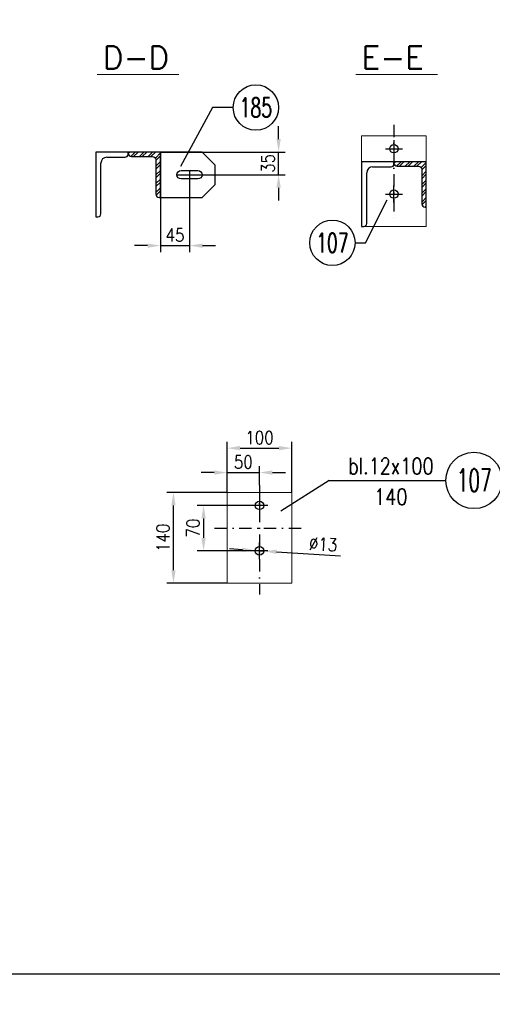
# Model space of a CAD drawing. Header units: millimetres. Extents: x -34919 to 306996, y -293018 to -145733.
# Tile 208 of 256: x 86195 to 86925, y -196130 to -194610. Entities that reach past the tile are written whole.
import ezdxf
from ezdxf.enums import TextEntityAlignment as Align

# ---------------------------------------------------------------- set-up
doc = ezdxf.new("R2010")
doc.units = ezdxf.units.MM
doc.header["$LTSCALE"] = 3
doc.linetypes.add('DASHDOT', pattern=[25.4, 12.7, -6.35, 0, -6.35])
for name, color, linetype in [('CIENKA', 4, 'Continuous'), ('K-wypełnienia', 8, 'Continuous'), ('poziome 1', 7, 'Continuous'), ('Prz', 5, 'Continuous'), ('slupki', 7, 'Continuous')]:
    doc.layers.add(name, color=color, linetype=linetype)
doc.layers.add('OPISY', color=2, linetype='Continuous', lineweight=13)
doc.layers.add('SIATKA', color=5, linetype='Continuous', lineweight=18)
doc.styles.add('NOVE3', font='romans.shx', dxfattribs={"width": 0.7})
doc.styles.add('R20', font='romans.shx', dxfattribs={"width": 0.85})
doc.styles.add('R50', font='romans.shx', dxfattribs={"width": 0.85, "height": 50})
doc.styles.add('ROMANS', font='romans.shx')
doc.styles.add('WYMIARY', font='ROMANS.shx', dxfattribs={"width": 0.75, "oblique": 15})
doc.dimstyles.new('Skala 1_10', dxfattribs={"dimscale": 10, "dimtxt": 2, "dimasz": 2, "dimexe": 1, "dimexo": 0, "dimtad": 1, "dimdec": 0, "dimdsep": 46, "dimtxsty": 'R20', "dimcen": 0, "dimclrd": 4, "dimclre": 4, "dimclrt": 3, "dimadec": 0, "dimazin": 0, "dimtfac": 1, "dimtdec": 0, "dimtix": 1, "dimtmove": 0, "dimatfit": 2, "dimfxl": 1, "dimtolj": 1, "dimtzin": 0, "dimarcsym": 0})
pattern_1 = [(45, (-2307.465, -193359.923), (-6.7351921, 6.7351921), []), (45, (-2302.975, -193359.923), (-6.7351921, 6.7351921), [])]
pattern_2 = [(45, (-2718.213, -193345.048), (-6.7351921, 6.7351921), []), (45, (-2713.723, -193345.048), (-6.7351921, 6.7351921), [])]

# ---------------------------------------------------------------- blocks, each defined once
blk = doc.blocks.new('*D1370')
at = {"layer": 'Defpoints', "color": 0, "transparency": 16777216}
for p in [(86432.8, -195339.9), (86515.7, -195339.9), (86515.7, -195479.9)]:
    blk.add_point(p, dxfattribs=at)
at = {"layer": 'SIATKA', "color": 4, "lineweight": -2, "transparency": 16777216}
for p, q in [((86515.7, -195339.9), (86422.8, -195339.9)), ((86432.8, -195459.9), (86432.8, -195359.9)), ((86515.7, -195479.9), (86422.8, -195479.9))]:
    blk.add_line(p, q, dxfattribs=at)
at = {"layer": 'SIATKA', "color": 4, "transparency": 16777216}
for points in [[(86429.5, -195359.9), (86436.1, -195359.9), (86432.8, -195339.9)], [(86429.5, -195459.9), (86436.1, -195459.9), (86432.8, -195479.9)]]:
    blk.add_solid(points, dxfattribs=at)
at = {"layer": 'SIATKA', "color": 3, "transparency": 16777216, "insert": (86416.6, -195409.9), "char_height": 20, "attachment_point": 5, "rotation": 90, "style": 'R20'}
blk.add_mtext('\\A1;140', dxfattribs=at)
blk = doc.blocks.new('*D1371')
at = {"layer": 'Defpoints', "color": 0, "transparency": 16777216}
for p in [(86615.7, -195271.5), (86515.7, -195339.9), (86615.7, -195339.9)]:
    blk.add_point(p, dxfattribs=at)
at = {"layer": 'SIATKA', "color": 4, "lineweight": -2, "transparency": 16777216}
for p, q in [((86515.7, -195339.9), (86515.7, -195261.5)), ((86615.7, -195339.9), (86615.7, -195261.5)), ((86535.7, -195271.5), (86595.7, -195271.5))]:
    blk.add_line(p, q, dxfattribs=at)
at = {"layer": 'SIATKA', "color": 4, "transparency": 16777216}
for points in [[(86535.7, -195268.1), (86535.7, -195274.8), (86515.7, -195271.5)], [(86595.7, -195268.1), (86595.7, -195274.8), (86615.7, -195271.5)]]:
    blk.add_solid(points, dxfattribs=at)
at = {"layer": 'SIATKA', "color": 3, "lineweight": 0, "transparency": 16777216, "insert": (86565.7, -195255.2), "char_height": 20, "attachment_point": 5, "style": 'R20'}
blk.add_mtext('\\A1;100', dxfattribs=at)
blk = doc.blocks.new('*D1372')
at = {"layer": 'Defpoints', "color": 0, "transparency": 16777216}
for p in [(86552.7, -195359.9), (86479.3, -195429.9), (86552.7, -195429.9)]:
    blk.add_point(p, dxfattribs=at)
at = {"layer": 'SIATKA', "color": 4, "lineweight": -2, "transparency": 16777216}
for p, q in [((86552.7, -195359.9), (86469.3, -195359.9)), ((86479.3, -195379.9), (86479.3, -195409.9)), ((86552.7, -195429.9), (86469.3, -195429.9))]:
    blk.add_line(p, q, dxfattribs=at)
at = {"layer": 'SIATKA', "color": 4, "transparency": 16777216}
for points in [[(86476, -195379.9), (86482.7, -195379.9), (86479.3, -195359.9)], [(86476, -195409.9), (86482.7, -195409.9), (86479.3, -195429.9)]]:
    blk.add_solid(points, dxfattribs=at)
at = {"layer": 'SIATKA', "color": 3, "transparency": 16777216, "insert": (86463.1, -195394.9), "char_height": 20, "attachment_point": 5, "rotation": 90, "style": 'R20'}
blk.add_mtext('\\A1;70', dxfattribs=at)
blk = doc.blocks.new('*D1373')
at = {"layer": 'Defpoints', "color": 0, "transparency": 16777216}
for p in [(86565.7, -195309.2), (86565.7, -195328.4), (86515.7, -195339.9)]:
    blk.add_point(p, dxfattribs=at)
at = {"layer": 'SIATKA', "color": 4, "lineweight": -2, "transparency": 16777216}
for p, q in [((86515.7, -195339.9), (86515.7, -195299.2)), ((86565.7, -195328.4), (86565.7, -195299.2)), ((86495.7, -195309.2), (86475.7, -195309.2)), ((86515.7, -195309.2), (86565.7, -195309.2)), ((86585.7, -195309.2), (86605.7, -195309.2))]:
    blk.add_line(p, q, dxfattribs=at)
at = {"layer": 'SIATKA', "color": 4, "transparency": 16777216}
for points in [[(86495.7, -195305.8), (86495.7, -195312.5), (86515.7, -195309.2)], [(86585.7, -195305.8), (86585.7, -195312.5), (86565.7, -195309.2)]]:
    blk.add_solid(points, dxfattribs=at)
at = {"layer": 'SIATKA', "color": 3, "transparency": 16777216, "insert": (86540.7, -195292.9), "char_height": 20, "attachment_point": 5, "style": 'R20'}
blk.add_mtext('\\A1;50', dxfattribs=at)
blk = doc.blocks.new('*D1374')
at = {"layer": 'Defpoints', "color": 0, "transparency": 16777216}
for p in [(86559.2, -195429.5), (86572.2, -195430.3)]:
    blk.add_point(p, dxfattribs=at)
at = {"layer": 'SIATKA', "color": 4, "lineweight": -2, "transparency": 16777216}
for p, q in [((86539.2, -195428.2), (86519.3, -195427)), ((86559.2, -195429.5), (86572.2, -195430.3)), ((86592.1, -195431.5), (86690.6, -195437.6))]:
    blk.add_line(p, q, dxfattribs=at)
at = {"layer": 'SIATKA', "color": 4, "transparency": 16777216}
for points in [[(86539.4, -195424.9), (86539, -195431.6), (86559.2, -195429.5)], [(86592.3, -195428.2), (86591.9, -195434.8), (86572.2, -195430.3)]]:
    blk.add_solid(points, dxfattribs=at)
at = {"layer": 'SIATKA', "color": 3, "transparency": 16777216, "insert": (86664, -195419.7), "char_height": 20, "attachment_point": 5, "rotation": 356.4557, "style": 'R20'}
blk.add_mtext('\\A1;∅13', dxfattribs=at)
blk = doc.blocks.new('A$C0ED537D3')
at = {"layer": 'poziome 1', "color": 2, "extrusion": (0, 1, 0)}
blk.add_lwpolyline([(0, 0), (-50, 0)], dxfattribs=at)
at = {"layer": 'poziome 1', "color": 2, "extrusion": (-1, 0, 0)}
blk.add_lwpolyline([(3.5, 0), (0, 0)], dxfattribs=at)
for points, elevation in [([(0, 0), (100, 0)], -50), ([(95.5, 0), (17, 0)], -42)]:
    blk.add_lwpolyline(points, dxfattribs=dict(at, elevation=elevation))
at = {"layer": 'poziome 1', "color": 2, "extrusion": (0, 1, 0)}
for points, elevation in [([(-33, 0), (-4.5, 0)], -8), ([(-50, 0), (-46.5, 0)], -100)]:
    blk.add_lwpolyline(points, dxfattribs=dict(at, elevation=elevation))
at = {"layer": 'poziome 1', "color": 2, "extrusion": (0, 0, -1)}
for centre, radius, start, end in [((-4.5, -3.5), 4.5, 270, 0), ((-33, -17), 9, 90, 180), ((-46.5, -95.5), 4.5, 270, 0)]:
    blk.add_arc(centre, radius, start, end, dxfattribs=at)
blk = doc.blocks.new('*D1377')
at = {"layer": 'Defpoints', "color": 0, "transparency": 16777216}
for p in [(86412.7, -194814.6, 0), (86595.2, -194814.6), (86438.2, -194849.6)]:
    blk.add_point(p, dxfattribs=at)
at = {"layer": 'SIATKA', "color": 4, "lineweight": -2, "transparency": 16777216}
for p, q in [((86595.2, -194794.6), (86595.2, -194774.6)), ((86412.7, -194814.6), (86605.2, -194814.6)), ((86595.2, -194849.6), (86595.2, -194814.6)), ((86438.2, -194849.6), (86605.2, -194849.6)), ((86595.2, -194869.6), (86595.2, -194889.6))]:
    blk.add_line(p, q, dxfattribs=at)
at = {"layer": 'SIATKA', "color": 4, "transparency": 16777216}
for points in [[(86591.9, -194794.6), (86598.6, -194794.6), (86595.2, -194814.6)], [(86591.9, -194869.6), (86598.6, -194869.6), (86595.2, -194849.6)]]:
    blk.add_solid(points, dxfattribs=at)
at = {"layer": 'SIATKA', "color": 3, "transparency": 16777216, "insert": (86579, -194832.1), "char_height": 20, "attachment_point": 5, "rotation": 90, "style": 'R20'}
blk.add_mtext('\\A1;35', dxfattribs=at)
blk = doc.blocks.new('*D1378')
at = {"layer": 'Defpoints', "color": 0, "transparency": 16777216}
for p in [(86457.7, -194843.1), (86412.7, -194884.6), (86457.7, -194959)]:
    blk.add_point(p, dxfattribs=at)
at = {"layer": 'SIATKA', "color": 4, "lineweight": -2, "transparency": 16777216}
for p, q in [((86457.7, -194843.1), (86457.7, -194969)), ((86412.7, -194884.6), (86412.7, -194969)), ((86392.7, -194959), (86372.7, -194959)), ((86412.7, -194959), (86457.7, -194959)), ((86477.7, -194959), (86497.7, -194959))]:
    blk.add_line(p, q, dxfattribs=at)
at = {"layer": 'SIATKA', "color": 4, "transparency": 16777216}
for points in [[(86392.7, -194955.7), (86392.7, -194962.4), (86412.7, -194959)], [(86477.7, -194955.7), (86477.7, -194962.4), (86457.7, -194959)]]:
    blk.add_solid(points, dxfattribs=at)
at = {"layer": 'SIATKA', "color": 3, "transparency": 16777216, "insert": (86435.2, -194942.8), "char_height": 20, "attachment_point": 5, "style": 'R20'}
blk.add_mtext('\\A1;45', dxfattribs=at)

msp = doc.modelspace()

# ---------------------------------------------------------------- hatches: boundary and pattern name
at = {"layer": 'slupki'}
h = msp.add_hatch(dxfattribs=at)
h.set_pattern_fill('ANSI32', angle=360)
h.set_pattern_definition(pattern_2)
edge = h.paths.add_edge_path()
edge.add_line((86362.695, -194814.603), (86312.695, -194814.603))
edge = h.paths.add_edge_path()
edge.add_line((86329.695, -194822.603), (86358.195, -194822.603))
edge = h.paths.add_edge_path()
edge.add_line((86320.695, -194910.103), (86320.695, -194831.603))
edge = h.paths.add_edge_path()
edge.add_line((86312.695, -194814.603), (86312.695, -194914.603))
edge = h.paths.add_edge_path()
edge.add_ellipse((86329.695, -194831.603), major_axis=(0, 9), ratio=1, start_angle=360, end_angle=450, ccw=False)
edge = h.paths.add_edge_path()
edge.add_ellipse((86316.195, -194910.103), major_axis=(0, 4.5), ratio=1, start_angle=180, end_angle=270, ccw=False)
edge = h.paths.add_edge_path()
edge.add_line((86312.695, -194914.603), (86316.195, -194914.603))
edge = h.paths.add_edge_path()
edge.add_ellipse((86358.195, -194818.103), major_axis=(0, 4.5), ratio=1, start_angle=180, end_angle=270, ccw=False)
edge = h.paths.add_edge_path()
edge.add_line((86362.695, -194818.103), (86362.695, -194814.603))
h = msp.add_hatch(dxfattribs=at)
h.set_pattern_fill('ANSI32', angle=360)
h.set_pattern_definition(pattern_2)
h.paths.add_polyline_path([(86363.067, -194814.603, 0.53206336), (86367.783, -194821.603), (86400.606, -194821.603, -0.41421356), (86405.695, -194826.692), (86405.695, -194879.515, 0.53206336), (86412.695, -194884.231), (86412.695, -194814.603)])
h = msp.add_hatch(dxfattribs=at)
h.set_pattern_fill('ANSI32', angle=360)
h.set_pattern_definition(pattern_1)
edge = h.paths.add_edge_path()
edge.add_line((86773.443, -194829.478), (86723.443, -194829.478))
edge = h.paths.add_edge_path()
edge.add_line((86740.443, -194837.478), (86768.943, -194837.478))
edge = h.paths.add_edge_path()
edge.add_line((86731.443, -194924.978), (86731.443, -194846.478))
edge = h.paths.add_edge_path()
edge.add_line((86723.443, -194829.478), (86723.443, -194929.478))
edge = h.paths.add_edge_path()
edge.add_ellipse((86740.443, -194846.478), major_axis=(0, 9), ratio=1, start_angle=360, end_angle=450, ccw=False)
edge = h.paths.add_edge_path()
edge.add_ellipse((86726.943, -194924.978), major_axis=(0, 4.5), ratio=1, start_angle=180, end_angle=270, ccw=False)
edge = h.paths.add_edge_path()
edge.add_line((86723.443, -194929.478), (86726.943, -194929.478))
edge = h.paths.add_edge_path()
edge.add_ellipse((86768.943, -194832.978), major_axis=(0, 4.5), ratio=1, start_angle=180, end_angle=270, ccw=False)
edge = h.paths.add_edge_path()
edge.add_line((86773.443, -194832.978), (86773.443, -194829.478))
h = msp.add_hatch(dxfattribs=at)
h.set_pattern_fill('ANSI32', angle=360)
h.set_pattern_definition(pattern_1)
h.paths.add_polyline_path([(86773.443, -194829.478), (86773.443, -194831.39, 0.41421356), (86778.531, -194836.478), (86811.354, -194836.478, -0.41421356), (86816.443, -194841.567), (86816.443, -194894.39, 0.41421356), (86821.531, -194899.478), (86823.443, -194899.478), (86823.443, -194829.478)])

# ---------------------------------------------------------------- linework, layer by layer
at = {"color": 4}
msp.add_line((86673.391, -195321.26, 0), (86853.508, -195321.26, 0), dxfattribs=at)
at = {"color": 6, "elevation": 0}
msp.add_lwpolyline([(86477.195, -194814.603), (86412.695, -194814.603), (86412.695, -194884.603), (86477.195, -194884.603), (86497.195, -194864.603), (86497.195, -194834.603)], close=True, dxfattribs=at)
msp.add_lwpolyline([(86444.695, -194843.103), (86470.695, -194843.103, -1), (86470.695, -194856.103), (86444.695, -194856.103, -1)], format="xyb", close=True, dxfattribs=at)
at = {"color": 4}
for centre in [(86560.1, -194745.918, 0), (86678.29, -194954.649, 0)]:
    msp.add_circle(centre, 35, dxfattribs=at)
at = {"color": 6}
for centre in [(86773.443, -194809.478, 0), (86773.443, -194879.478, 0), (86565.676, -195359.879, 0), (86565.676, -195429.879, 0)]:
    msp.add_circle(centre, 6.5, dxfattribs=at)
at = {"layer": 'CIENKA', "linetype": 'Continuous'}
for p, q in [((86525.1, -194745.918, 0), (86492.918, -194745.918, 0)), ((86713.29, -194954.649, 0), (86729.516, -194954.649, 0)), ((86673.391, -195321.26, 0), (86598.432, -195368.923, 0))]:
    msp.add_line(p, q, dxfattribs=at)
at = {"layer": 'CIENKA', "linetype": 'Continuous', "elevation": 0, "flags": 128}
for points in [[(86492.918, -194745.918), (86443.672, -194836.767)], [(86729.516, -194954.649), (86762.894, -194888.353)]]:
    msp.add_lwpolyline(points, dxfattribs=at)
at = {"layer": 'K-wypełnienia', "color": 1, "linetype": 'Continuous'}
msp.add_circle((86897.075, -195321.26, 0), 43.566, dxfattribs=at)
at = {"layer": 'OPISY', "color": 1, "elevation": 0, "flags": 128}
for points in [[(86441.345, -194694.887), (86315.116, -194694.887)], [(86840.829, -194694.887), (86714.599, -194694.887)]]:
    msp.add_lwpolyline(points, dxfattribs=at)
at = {"layer": 'poziome 1', "color": 2, "elevation": 0}
for points in [[(86412.695, -194814.603), (86362.695, -194814.603), (86362.695, -194816.515, 0.41421356), (86367.783, -194821.603), (86400.606, -194821.603, -0.41421356), (86405.695, -194826.692), (86405.695, -194879.515, 0.41421356), (86410.783, -194884.603), (86412.695, -194884.603)], [(86823.443, -194829.478), (86773.443, -194829.478), (86773.443, -194831.39, 0.41421356), (86778.531, -194836.478), (86811.354, -194836.478, -0.41421356), (86816.443, -194841.567), (86816.443, -194894.39, 0.41421356), (86821.531, -194899.478), (86823.443, -194899.478)]]:
    msp.add_lwpolyline(points, format="xyb", close=True, dxfattribs=at)
at = {"layer": 'Prz', "elevation": 0}
msp.add_lwpolyline([(88209.285, -196083.303), (84109.285, -196083.303), (84109.285, -193183.303), (88209.285, -193183.303)], close=True, dxfattribs=at)
at = {"layer": 'SIATKA', "color": 6, "elevation": 0}
for points in [[(86823.443, -194929.478), (86823.443, -194789.478), (86723.443, -194789.478), (86723.443, -194929.478), (86823.443, -194929.478)], [(86515.676, -195479.879), (86515.676, -195339.879), (86615.676, -195339.879), (86615.676, -195479.879), (86515.676, -195479.879)]]:
    msp.add_lwpolyline(points, dxfattribs=at)
at = {"layer": 'slupki', "color": 4, "linetype": 'DASHDOT', "ltscale": 0.5, "elevation": 0}
for points in [[(86773.443, -194772.573), (86773.443, -194917.05)], [(86565.676, -195328.373), (86565.676, -195497.296)], [(86496.215, -195394.879), (86635.138, -195394.879)]]:
    msp.add_lwpolyline(points, dxfattribs=at)
at = {"layer": 'slupki', "color": 4, "linetype": 'DASHDOT', "elevation": 0, "flags": 128}
for points in [[(86773.443, -194796.478), (86773.443, -194822.478)], [(86760.443, -194809.478), (86786.443, -194809.478)], [(86773.443, -194892.478), (86773.443, -194866.478)], [(86760.443, -194879.478), (86786.443, -194879.478)], [(86578.676, -195359.879), (86552.676, -195359.879)], [(86565.676, -195346.879), (86565.676, -195372.879)], [(86565.676, -195442.879), (86565.676, -195416.879)], [(86578.676, -195429.879), (86552.676, -195429.879)]]:
    msp.add_lwpolyline(points, dxfattribs=at)

# ---------------------------------------------------------------- block references
at = {"layer": 'SIATKA', "color": 3, "xscale": -1}
for p in [(86362.695, -194814.603, 0), (86773.443, -194829.478, 0)]:
    msp.add_blockref('A$C0ED537D3', p, dxfattribs=at)

# ---------------------------------------------------------------- texts
at = {"color": 3, "style": 'WYMIARY', "width": 0.65}
for s, p in [('185', (86560.1, -194745.918, 0)), ('107', (86678.29, -194954.649, 0))]:
    msp.add_text(s, height=30, dxfattribs=at).set_placement(p, align=Align.MIDDLE)
at = {"color": 20, "insert": (33837.901, -182331.101), "char_height": 300, "width": 16331.01415, "attachment_point": 1, "style": 'NOVE3'}
msp.add_mtext('{\\C1;Wytyczne montażowe\\P\\H0.83333x;\\C3;Podczas montażu należy bezwzględnie przestrzegać dopuszczalnych tolerancji z uwagi na ścisłe dopasowanie elementów amortyzujących ugięcia dźwigarów przekrycia auli.\\P\\H1.2x;\\C1;\\PZabezpieczenia antykorozyjne.\\C256;\\P\\H0.83333x;\\C3;Wszystkie elementy stalowe konstrukcji należy poddać ocynkowaniu ogniowemu.\\PKonstrukcje przeznaczone do cynkowania ogniowego powinny odpowiadać następującym warunkom:\\P\\pl900;^I1. Spoiny powinny być wykonane metodą półautomatyczną w osłonie gazów ochronnych. Nie zaleca się spawania elektrodą otuloną, ze względu na złą jakość powłoki cynkowej na spoinach.\\P^I2. Powierzchnia konstrukcji powinna być wolna od: zawalcowań, zgorzelin, odprysków po spawaniu, ostrych krawędzi, zanieczyszczeń farbami, olejami, emulsjami oraz innymi materiałami stosowanymi przy trasowaniu, znakowaniu, spawaniu, wierceniu itp. W przypadku spawania elektrodą należy dokładnie usunąć otulinę spawalniczą w celu zminimalizowania wad powłoki. Po ocynkowaniu uwydatnią się wady jakości powierzchni stali np. zawalcowania, rysy traserskie, zeszlifowania, pory, odpryski spawalnicze, wadliwe spoiny.\\P^I3. Elementy konstrukcyjne powinny posiadać odpowiednie otwory technologiczne do odpowietrzenia, swobodnego przepływu cynku zewnątrz i wewnątrz elementu oraz do podwieszenia (mogą być przyspawane uchwyty z blachy z otworami).\\P^I4. W przypadku powierzchni spawanych na zakładkę, spoina powinna być szczelna ze wszystkich stron (spawana na około), a nakładki szczelnie przylegać do konstrukcji. Przekroje skrzynkowe oraz powierzchnie nakładające się mogą powodować uszkodzenie konstrukcji - pękanie spoin.\\P^I5. Każdy element konstrukcyjny powinien składać się z jednego gatunku stali.\\P^I6. Konstrukcje nie powinny posiadać małych szczelin lub wnęk. Spoiny powinny być szczelne i zamknięte wokół elementu, ponieważ w przeciwnym przypadku mogą po cynkowaniu wylewać się z nich resztki topnika i kwasu pogarszając jakość powłoki (tzw. "krwawe wycieki").\\P^I7. Naddatek wymiarowy dla otworów pod śruby powinien wynosić 1 - 2 mm.\\PTermiczne oddziaływanie kąpieli cynkowej uwalnia w elementach naprężenia wewnętrzne, co może powodować odkształcenia. Szczególnie uwidacznia się to w elementach spawanych. Dotyczy to także dwuteowników spawanych, których odkształcenia po cynkowaniu mogą przekroczyć dopuszczalne normy, oraz nie usztywnionych arkuszy blach i otwartych kształtowników giętych.\\P\\C256;\\P\\pl0;\\H1.2x;\\C1;Malowanie konstrukcji.\\P\\H0.83333x;\\C3;Wszystkie elementy stalowe konstrukcji należy pomalować proszkowo na kolor RAL 9011}', dxfattribs=at)
at = {"layer": 'OPISY', "color": 1, "style": 'ROMANS'}
for s, p in [('D-D', (86324.074, -194686.432, 0)), ('E-E', (86723.557, -194686.432, 0))]:
    msp.add_text(s, height=35, dxfattribs=at).set_placement(p)
at = {"layer": 'OPISY', "style": 'R50', "width": 0.8}
for s, p in [('bl.12x100', (86768.663, -195299.047, 0)), ('140', (86768.663, -195346.649, 0))]:
    msp.add_text(s, height=25, dxfattribs=at).set_placement(p, align=Align.MIDDLE)
at = {"layer": 'OPISY', "color": 2, "style": 'R50', "width": 0.6}
msp.add_text('107', height=35, dxfattribs=at).set_placement((86897.467, -195321.052, 0), align=Align.MIDDLE)

# ---------------------------------------------------------------- dimensions: what is measured, and where the dimension line sits
at = {"layer": 'SIATKA', "color": 3}
for base, p1, p2, picture, middle in [((86595.243, -194814.603, 0), (86438.195, -194849.603, 0), (86412.695, -194814.603, 0), '*D1377', (86578.993, -194832.103, 0)), ((86432.809, -195339.879, 0), (86515.676, -195479.879, 0), (86515.676, -195339.879, 0), '*D1370', (86416.559, -195409.879, 0)), ((86479.349, -195429.879, 0), (86552.676, -195359.879, 0), (86552.676, -195429.879, 0), '*D1372', (86463.099, -195394.879, 0))]:
    dim = msp.add_linear_dim(base=base, p1=p1, p2=p2, angle=90, dimstyle='Skala 1_10', dxfattribs=at)
    dim.commit()
    dim.dimension.update_dxf_attribs({"geometry": picture, "text_midpoint": middle})
for base, p1, p2, picture, middle in [((86457.695, -194959.02, 0), (86412.695, -194884.603, 0), (86457.695, -194843.103, 0), '*D1378', (86435.195, -194942.77, 0)), ((86565.676, -195309.161, 0), (86515.676, -195339.879, 0), (86565.676, -195328.373, 0), '*D1373', (86540.676, -195292.911, 0))]:
    dim = msp.add_linear_dim(base=base, p1=p1, p2=p2, dimstyle='Skala 1_10', dxfattribs=at)
    dim.commit()
    dim.dimension.update_dxf_attribs({"geometry": picture, "text_midpoint": middle})
at = {"layer": 'SIATKA', "color": 3, "lineweight": 0}
dim = msp.add_linear_dim(base=(86615.676, -195271.481, 0), p1=(86515.676, -195339.879, 0), p2=(86615.676, -195339.879, 0), dimstyle='Skala 1_10', dxfattribs=at)
dim.commit()
dim.dimension.update_dxf_attribs({"geometry": '*D1371', "text_midpoint": (86565.676, -195255.231, 0)})
at = {"layer": 'SIATKA', "color": 3}
dim = msp.add_diameter_dim_2p(p1=(86559.189, -195429.477, 0), p2=(86572.164, -195430.28, 0), dimstyle='Skala 1_10', dxfattribs=at)
dim.commit()
dim.dimension.update_dxf_attribs({"geometry": '*D1374', "text_midpoint": (86662.986, -195435.906, 0), "dimtype": 163})

doc.saveas('drawing.dxf')
